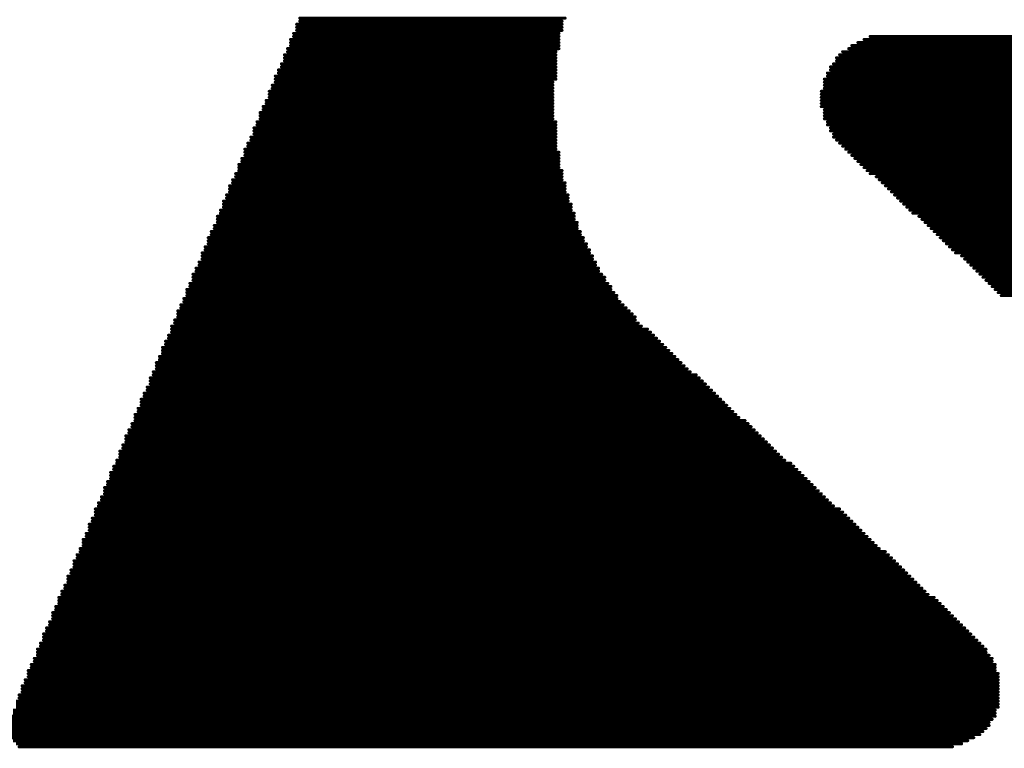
# Model space of a CAD drawing. Header units: millimetres. Extents: x 138 to 555, y 26 to 334.
# Tile 12 of 202: x 205.91 to 210.01, y 43.71 to 46.74. Entities that reach past the tile are written whole.
import ezdxf

# ---------------------------------------------------------------- set-up
doc = ezdxf.new("R2010")
doc.units = ezdxf.units.MM
doc.layers.add('Mechanical31', color=56, linetype='Continuous')

# ---------------------------------------------------------------- blocks, each defined once
blk = doc.blocks.new('CARTOUCHE_STM_TOP_485')
at = {"layer": 'Mechanical31', "const_width": 0.0127}
for points in [[(3.1486, 20.9464), (4.2535, 20.9464)], [(3.1613, 20.9718), (4.2662, 20.9718)], [(3.1613, 20.9591), (4.2535, 20.9591)], [(3.1359, 20.9083), (4.2408, 20.9083)], [(3.1486, 20.9337), (4.2535, 20.9337)], [(3.1486, 20.921), (4.2535, 20.921)], [(3.1232, 20.8829), (4.2408, 20.8829)], [(3.1232, 20.8702), (4.2408, 20.8702)], [(3.1359, 20.8956), (4.2408, 20.8956)], [(5.4854, 20.8702), (9.6891, 20.8702)], [(5.5108, 20.8829), (9.6891, 20.8829)], [(5.5362, 20.8956), (9.6637, 20.8956)], [(3.0978, 20.8194), (4.2281, 20.8194)], [(3.1105, 20.8448), (4.2408, 20.8448)], [(3.1105, 20.8321), (4.2281, 20.8321)], [(3.1232, 20.8575), (4.2408, 20.8575)], [(5.4092, 20.8194), (9.7145, 20.8194)], [(5.4219, 20.8321), (9.7145, 20.8321)], [(5.4473, 20.8448), (9.7018, 20.8448)], [(5.46, 20.8575), (9.7018, 20.8575)], [(3.0851, 20.7813), (4.2281, 20.7813)], [(3.0978, 20.8067), (4.2281, 20.8067)], [(3.0978, 20.794), (4.2281, 20.794)], [(5.3838, 20.7813), (9.7018, 20.7813)], [(5.3965, 20.8067), (9.7145, 20.8067)], [(5.3965, 20.794), (9.7018, 20.794)], [(3.0724, 20.7559), (4.2281, 20.7559)], [(3.0724, 20.7432), (4.2281, 20.7432)], [(3.0851, 20.7686), (4.2281, 20.7686)], [(5.3584, 20.7432), (9.6891, 20.7432)], [(5.3711, 20.7686), (9.7018, 20.7686)], [(5.3711, 20.7559), (9.6891, 20.7559)], [(3.0597, 20.7305), (4.2281, 20.7305)], [(3.0597, 20.7178), (4.2281, 20.7178)], [(3.0597, 20.7051), (4.2154, 20.7051)], [(5.3457, 20.7178), (9.6764, 20.7178)], [(5.3457, 20.7051), (9.6764, 20.7051)], [(5.3584, 20.7305), (9.6891, 20.7305)], [(3.0343, 20.667), (4.2154, 20.667)], [(3.047, 20.6924), (4.2154, 20.6924)], [(3.047, 20.6797), (4.2154, 20.6797)], [(5.333, 20.667), (9.6637, 20.667)], [(5.3457, 20.6924), (9.6637, 20.6924)], [(5.3457, 20.6797), (9.6637, 20.6797)], [(3.0216, 20.6289), (4.2154, 20.6289)], [(3.0216, 20.6162), (4.2154, 20.6162)], [(3.0343, 20.6543), (4.2154, 20.6543)], [(3.0343, 20.6416), (4.2154, 20.6416)], [(5.333, 20.6543), (9.651, 20.6543)], [(5.333, 20.6416), (9.651, 20.6416)], [(5.333, 20.6289), (9.6383, 20.6289)], [(5.333, 20.6162), (9.6383, 20.6162)], [(2.9962, 20.5781), (4.2154, 20.5781)], [(3.0089, 20.6035), (4.2154, 20.6035)], [(3.0089, 20.5908), (4.2154, 20.5908)], [(5.333, 20.6035), (9.6256, 20.6035)], [(5.3457, 20.5908), (9.6256, 20.5908)], [(5.3457, 20.5781), (9.6256, 20.5781)], [(2.9835, 20.54), (4.2281, 20.54)], [(2.9962, 20.5654), (4.2154, 20.5654)], [(2.9962, 20.5527), (4.2154, 20.5527)], [(5.3457, 20.5654), (9.6129, 20.5654)], [(5.3457, 20.5527), (9.6129, 20.5527)], [(5.3584, 20.54), (9.6002, 20.54)], [(2.9708, 20.5146), (4.2281, 20.5146)], [(2.9708, 20.5019), (4.2281, 20.5019)], [(2.9835, 20.5273), (4.2281, 20.5273)], [(5.3584, 20.5273), (9.6002, 20.5273)], [(5.3711, 20.5146), (9.6002, 20.5146)], [(5.3711, 20.5019), (9.5875, 20.5019)], [(2.9454, 20.4511), (4.2281, 20.4511)], [(2.9581, 20.4765), (4.2281, 20.4765)], [(2.9581, 20.4638), (4.2281, 20.4638)], [(2.9708, 20.4892), (4.2281, 20.4892)], [(5.3838, 20.4892), (9.5875, 20.4892)], [(5.3838, 20.4765), (9.5748, 20.4765)], [(5.3965, 20.4638), (9.5748, 20.4638)], [(5.4092, 20.4511), (9.5621, 20.4511)], [(2.9327, 20.4257), (4.2281, 20.4257)], [(2.9327, 20.413), (4.2408, 20.413)], [(2.9454, 20.4384), (4.2281, 20.4384)], [(5.4219, 20.4384), (9.5621, 20.4384)], [(5.4346, 20.4257), (9.5621, 20.4257)], [(5.4473, 20.413), (9.5494, 20.413)], [(2.92, 20.3876), (4.2408, 20.3876)], [(2.92, 20.3749), (4.2408, 20.3749)], [(2.9327, 20.4003), (4.2408, 20.4003)], [(5.46, 20.4003), (9.5494, 20.4003)], [(5.4727, 20.3876), (9.5367, 20.3876)], [(5.4854, 20.3749), (9.5367, 20.3749)], [(2.9073, 20.3622), (4.2408, 20.3622)], [(2.9073, 20.3495), (4.2408, 20.3495)], [(2.9073, 20.3368), (4.2535, 20.3368)], [(5.4981, 20.3622), (9.5367, 20.3622)], [(5.5108, 20.3495), (9.524, 20.3495)], [(5.5235, 20.3368), (9.524, 20.3368)], [(2.8819, 20.2987), (4.2535, 20.2987)], [(2.8946, 20.3241), (4.2535, 20.3241)], [(2.8946, 20.3114), (4.2535, 20.3114)], [(5.5362, 20.3241), (9.5113, 20.3241)], [(5.5616, 20.3114), (9.5113, 20.3114)], [(5.5743, 20.2987), (9.5113, 20.2987)], [(2.8692, 20.2733), (4.2662, 20.2733)], [(2.8692, 20.2606), (4.2662, 20.2606)], [(2.8692, 20.2479), (4.2662, 20.2479)], [(2.8819, 20.286), (4.2662, 20.286)], [(5.587, 20.286), (9.4986, 20.286)], [(5.5997, 20.2733), (9.4986, 20.2733)], [(5.6124, 20.2606), (9.4859, 20.2606)], [(5.6251, 20.2479), (9.4859, 20.2479)], [(2.8438, 20.2098), (4.2789, 20.2098)], [(2.8565, 20.2352), (4.2789, 20.2352)], [(2.8565, 20.2225), (4.2789, 20.2225)], [(5.6378, 20.2352), (9.4732, 20.2352)], [(5.6505, 20.2225), (9.4732, 20.2225)], [(5.6632, 20.2098), (9.4732, 20.2098)], [(2.8311, 20.1717), (4.2916, 20.1717)], [(2.8438, 20.1971), (4.2916, 20.1971)], [(2.8438, 20.1844), (4.2916, 20.1844)], [(5.6759, 20.1971), (9.4605, 20.1971)], [(5.6886, 20.1844), (9.4605, 20.1844)], [(5.7013, 20.1717), (9.4478, 20.1717)], [(2.8184, 20.1463), (4.3043, 20.1463)], [(2.8184, 20.1336), (4.3043, 20.1336)], [(2.8311, 20.159), (4.3043, 20.159)], [(5.714, 20.159), (9.4478, 20.159)], [(5.7394, 20.1463), (9.4478, 20.1463)], [(5.7521, 20.1336), (9.4351, 20.1336)], [(2.793, 20.0828), (4.3297, 20.0828)], [(2.8057, 20.1082), (4.317, 20.1082)], [(2.8057, 20.0955), (4.317, 20.0955)], [(2.8184, 20.1209), (4.317, 20.1209)], [(5.7648, 20.1209), (9.4351, 20.1209)], [(5.7775, 20.1082), (9.4224, 20.1082)], [(5.7902, 20.0955), (9.4224, 20.0955)], [(5.8029, 20.0828), (9.4097, 20.0828)], [(2.7803, 20.0574), (4.3424, 20.0574)], [(2.7803, 20.0447), (4.3424, 20.0447)], [(2.793, 20.0701), (4.3297, 20.0701)], [(5.8156, 20.0701), (9.4097, 20.0701)], [(5.8283, 20.0574), (9.4097, 20.0574)], [(5.841, 20.0447), (9.397, 20.0447)], [(2.7676, 20.0193), (4.3551, 20.0193)], [(2.7676, 20.0066), (4.3678, 20.0066)], [(2.7803, 20.032), (4.3551, 20.032)], [(5.8537, 20.032), (9.397, 20.032)], [(5.8664, 20.0193), (9.3843, 20.0193)], [(5.8791, 20.0066), (9.3843, 20.0066)], [(2.7549, 19.9939), (4.3678, 19.9939)], [(2.7549, 19.9812), (4.3805, 19.9812)], [(2.7549, 19.9685), (4.3805, 19.9685)], [(5.8918, 19.9939), (9.3843, 19.9939)], [(5.9172, 19.9812), (9.3716, 19.9812)], [(5.9299, 19.9685), (9.3716, 19.9685)], [(2.7295, 19.9304), (4.4059, 19.9304)], [(2.7295, 19.9177), (4.4059, 19.9177)], [(2.7422, 19.9558), (4.3932, 19.9558)], [(2.7422, 19.9431), (4.3932, 19.9431)], [(5.9426, 19.9558), (9.3589, 19.9558)], [(5.9553, 19.9431), (9.3589, 19.9431)], [(5.968, 19.9304), (9.3589, 19.9304)], [(5.9807, 19.9177), (9.3462, 19.9177)], [(2.7168, 19.905), (4.4186, 19.905)], [(2.7168, 19.8923), (4.4313, 19.8923)], [(2.7168, 19.8796), (4.4313, 19.8796)], [(5.9934, 19.905), (9.3462, 19.905)], [(6.0061, 19.8923), (9.3335, 19.8923)], [(6.0188, 19.8796), (9.3335, 19.8796)], [(2.6914, 19.8415), (4.4567, 19.8415)], [(2.7041, 19.8669), (4.444, 19.8669)], [(2.7041, 19.8542), (4.4567, 19.8542)], [(6.0315, 19.8669), (9.3208, 19.8669)], [(6.0442, 19.8542), (9.3208, 19.8542)], [(6.0569, 19.8415), (9.3208, 19.8415)], [(2.6787, 19.8034), (4.4821, 19.8034)], [(2.6914, 19.8288), (4.4694, 19.8288)], [(2.6914, 19.8161), (4.4821, 19.8161)], [(6.0696, 19.8288), (9.3081, 19.8288)], [(6.0823, 19.8161), (9.3081, 19.8161)], [(2.666, 19.778), (4.5075, 19.778)], [(2.666, 19.7653), (4.5202, 19.7653)], [(2.6787, 19.7907), (4.4948, 19.7907)], [(2.6406, 19.7145), (4.5583, 19.7145)], [(2.6533, 19.7526), (4.5329, 19.7526)], [(2.6533, 19.7399), (4.5456, 19.7399)], [(2.6533, 19.7272), (4.5583, 19.7272)], [(2.6279, 19.6891), (4.5837, 19.6891)], [(2.6279, 19.6764), (4.6091, 19.6764)], [(2.6406, 19.7018), (4.571, 19.7018)], [(2.6152, 19.651), (4.6345, 19.651)], [(2.6152, 19.6383), (4.6472, 19.6383)], [(2.6279, 19.6637), (4.6218, 19.6637)], [(2.5898, 19.6002), (4.6853, 19.6002)], [(2.6025, 19.6256), (4.6599, 19.6256)], [(2.6025, 19.6129), (4.6726, 19.6129)], [(2.5771, 19.5621), (4.7234, 19.5621)], [(2.5771, 19.5494), (4.7361, 19.5494)], [(2.5898, 19.5875), (4.698, 19.5875)], [(2.5898, 19.5748), (4.7107, 19.5748)], [(2.5644, 19.5367), (4.7488, 19.5367)], [(2.5644, 19.524), (4.7615, 19.524)], [(2.5644, 19.5113), (4.7742, 19.5113)], [(2.539, 19.4732), (4.825, 19.4732)], [(2.5517, 19.4986), (4.7869, 19.4986)], [(2.5517, 19.4859), (4.8123, 19.4859)], [(2.5263, 19.4351), (4.8631, 19.4351)], [(2.539, 19.4605), (4.8377, 19.4605)], [(2.539, 19.4478), (4.8504, 19.4478)], [(2.5136, 19.4097), (4.8885, 19.4097)], [(2.5136, 19.397), (4.9012, 19.397)], [(2.5263, 19.4224), (4.8758, 19.4224)], [(2.4882, 19.3462), (4.952, 19.3462)], [(2.5009, 19.3843), (4.9139, 19.3843)], [(2.5009, 19.3716), (4.9266, 19.3716)], [(2.5009, 19.3589), (4.9393, 19.3589)], [(2.4755, 19.3208), (4.9774, 19.3208)], [(2.4755, 19.3081), (4.9901, 19.3081)], [(2.4882, 19.3335), (4.9647, 19.3335)], [(2.4628, 19.2827), (5.0282, 19.2827)], [(2.4628, 19.27), (5.0409, 19.27)], [(2.4755, 19.2954), (5.0155, 19.2954)], [(2.4374, 19.2319), (5.079, 19.2319)], [(2.4501, 19.2573), (5.0536, 19.2573)], [(2.4501, 19.2446), (5.0663, 19.2446)], [(2.4247, 19.1938), (5.1171, 19.1938)], [(2.4247, 19.1811), (5.1298, 19.1811)], [(2.4374, 19.2192), (5.0917, 19.2192)], [(2.4374, 19.2065), (5.1044, 19.2065)], [(2.412, 19.1684), (5.1425, 19.1684)], [(2.412, 19.1557), (5.1552, 19.1557)], [(2.412, 19.143), (5.1679, 19.143)], [(2.3866, 19.1049), (5.2187, 19.1049)], [(2.3993, 19.1303), (5.1806, 19.1303)], [(2.3993, 19.1176), (5.206, 19.1176)], [(2.3739, 19.0795), (5.2441, 19.0795)], [(2.3739, 19.0668), (5.2568, 19.0668)], [(2.3866, 19.0922), (5.2314, 19.0922)], [(2.3485, 19.016), (5.3076, 19.016)], [(2.3612, 19.0414), (5.2822, 19.0414)], [(2.3612, 19.0287), (5.2949, 19.0287)], [(2.3739, 19.0541), (5.2695, 19.0541)], [(2.3358, 18.9779), (5.3457, 18.9779)], [(2.3485, 19.0033), (5.3203, 19.0033)], [(2.3485, 18.9906), (5.333, 18.9906)], [(2.3231, 18.9525), (5.3711, 18.9525)], [(2.3231, 18.9398), (5.3838, 18.9398)], [(2.3358, 18.9652), (5.3584, 18.9652)], [(2.3104, 18.9271), (5.4092, 18.9271)], [(2.3104, 18.9144), (5.4219, 18.9144)], [(2.3104, 18.9017), (5.4346, 18.9017)], [(2.285, 18.8636), (5.4727, 18.8636)], [(2.2977, 18.889), (5.4473, 18.889)], [(2.2977, 18.8763), (5.46, 18.8763)], [(2.2723, 18.8255), (5.5108, 18.8255)], [(2.2723, 18.8128), (5.5235, 18.8128)], [(2.285, 18.8509), (5.4854, 18.8509)], [(2.285, 18.8382), (5.4981, 18.8382)], [(2.2596, 18.8001), (5.5362, 18.8001)], [(2.2596, 18.7874), (5.5489, 18.7874)], [(2.2596, 18.7747), (5.5616, 18.7747)], [(2.2342, 18.7366), (5.6124, 18.7366)], [(2.2469, 18.762), (5.5743, 18.762)], [(2.2469, 18.7493), (5.5997, 18.7493)], [(2.2215, 18.7112), (5.6378, 18.7112)], [(2.2215, 18.6985), (5.6505, 18.6985)], [(2.2342, 18.7239), (5.6251, 18.7239)], [(2.1961, 18.6477), (5.7013, 18.6477)], [(2.2088, 18.6731), (5.6759, 18.6731)], [(2.2088, 18.6604), (5.6886, 18.6604)], [(2.2215, 18.6858), (5.6632, 18.6858)], [(2.1834, 18.6096), (5.7394, 18.6096)], [(2.1961, 18.635), (5.714, 18.635)], [(2.1961, 18.6223), (5.7267, 18.6223)], [(2.1707, 18.5842), (5.7648, 18.5842)], [(2.1707, 18.5715), (5.7775, 18.5715)], [(2.1834, 18.5969), (5.7521, 18.5969)], [(2.158, 18.5588), (5.8029, 18.5588)], [(2.158, 18.5461), (5.8156, 18.5461)], [(2.158, 18.5334), (5.8283, 18.5334)], [(2.1326, 18.4953), (5.8664, 18.4953)], [(2.1326, 18.4826), (5.8791, 18.4826)], [(2.1453, 18.5207), (5.841, 18.5207)], [(2.1453, 18.508), (5.8537, 18.508)], [(2.1199, 18.4572), (5.9045, 18.4572)], [(2.1199, 18.4445), (5.9172, 18.4445)], [(2.1326, 18.4699), (5.8918, 18.4699)], [(2.0945, 18.4064), (5.9553, 18.4064)], [(2.1072, 18.4318), (5.9299, 18.4318)], [(2.1072, 18.4191), (5.9426, 18.4191)], [(2.0818, 18.3683), (5.9934, 18.3683)], [(2.0945, 18.3937), (5.968, 18.3937)], [(2.0945, 18.381), (5.9807, 18.381)], [(2.0691, 18.3429), (6.0188, 18.3429)], [(2.0691, 18.3302), (6.0188, 18.3302)], [(2.0818, 18.3556), (6.0061, 18.3556)], [(2.0437, 18.2794), (6.0569, 18.2794)], [(2.0564, 18.3048), (6.0442, 18.3048)], [(2.0564, 18.2921), (6.0442, 18.2921)], [(2.0691, 18.3175), (6.0315, 18.3175)], [(2.031, 18.254), (6.0569, 18.254)], [(2.031, 18.2413), (6.0696, 18.2413)], [(2.0437, 18.2667), (6.0569, 18.2667)], [(2.0183, 18.2159), (6.0696, 18.2159)], [(2.0183, 18.2032), (6.0696, 18.2032)], [(2.031, 18.2286), (6.0696, 18.2286)], [(2.0056, 18.1905), (6.0696, 18.1905)], [(2.0056, 18.1778), (6.0696, 18.1778)], [(2.0056, 18.1651), (6.0696, 18.1651)], [(1.9802, 18.127), (6.0696, 18.127)], [(1.9802, 18.1143), (6.0696, 18.1143)], [(1.9929, 18.1524), (6.0696, 18.1524)], [(1.9929, 18.1397), (6.0696, 18.1397)], [(1.9675, 18.0889), (6.0569, 18.0889)], [(1.9675, 18.0762), (6.0569, 18.0762)], [(1.9802, 18.1016), (6.0696, 18.1016)], [(1.9548, 18.0635), (6.0569, 18.0635)], [(1.9548, 18.0508), (6.0442, 18.0508)], [(1.9548, 18.0381), (6.0315, 18.0381)], [(1.9548, 18.0254), (6.0315, 18.0254)], [(1.9548, 18.0127), (6.0188, 18.0127)], [(1.9548, 18), (6.0061, 18)], [(1.9548, 17.9873), (5.9934, 17.9873)], [(1.9548, 17.9746), (5.968, 17.9746)], [(1.9675, 17.9619), (5.9426, 17.9619)], [(1.9802, 17.9492), (5.9172, 17.9492)], [(1.9929, 17.9365), (5.8791, 17.9365)]]:
    blk.add_lwpolyline(points, dxfattribs=at)
at = {"layer": 'Mechanical31', "const_width": 0.00635}
for points in [[(3.1454, 20.9464, 1), (3.1518, 20.9464, 1)], [(3.1581, 20.9718, 1), (3.1645, 20.9718, 1)], [(3.1581, 20.9591, 1), (3.1645, 20.9591, 1)], [(4.2503, 20.9591, 1), (4.2567, 20.9591, 1)], [(4.2503, 20.9464, 1), (4.2567, 20.9464, 1)], [(4.263, 20.9718, 1), (4.2694, 20.9718, 1)], [(3.1327, 20.9083, 1), (3.1391, 20.9083, 1)], [(3.1454, 20.9337, 1), (3.1518, 20.9337, 1)], [(3.1454, 20.921, 1), (3.1518, 20.921, 1)], [(4.2376, 20.9083, 1), (4.244, 20.9083, 1)], [(4.2503, 20.9337, 1), (4.2567, 20.9337, 1)], [(4.2503, 20.921, 1), (4.2567, 20.921, 1)], [(3.12, 20.8829, 1), (3.1264, 20.8829, 1)], [(3.12, 20.8702, 1), (3.1264, 20.8702, 1)], [(3.1327, 20.8956, 1), (3.1391, 20.8956, 1)], [(4.2376, 20.8956, 1), (4.244, 20.8956, 1)], [(4.2376, 20.8829, 1), (4.244, 20.8829, 1)], [(4.2376, 20.8702, 1), (4.244, 20.8702, 1)], [(5.4822, 20.8702, 1), (5.4886, 20.8702, 1)], [(5.5076, 20.8829, 1), (5.514, 20.8829, 1)], [(5.533, 20.8956, 1), (5.5394, 20.8956, 1)], [(3.0946, 20.8194, 1), (3.101, 20.8194, 1)], [(3.1073, 20.8448, 1), (3.1137, 20.8448, 1)], [(3.1073, 20.8321, 1), (3.1137, 20.8321, 1)], [(3.12, 20.8575, 1), (3.1264, 20.8575, 1)], [(4.2249, 20.8321, 1), (4.2313, 20.8321, 1)], [(4.2249, 20.8194, 1), (4.2313, 20.8194, 1)], [(4.2376, 20.8575, 1), (4.244, 20.8575, 1)], [(4.2376, 20.8448, 1), (4.244, 20.8448, 1)], [(5.406, 20.8194, 1), (5.4124, 20.8194, 1)], [(5.4187, 20.8321, 1), (5.4251, 20.8321, 1)], [(5.4441, 20.8448, 1), (5.4505, 20.8448, 1)], [(5.4568, 20.8575, 1), (5.4632, 20.8575, 1)], [(3.0819, 20.7813, 1), (3.0883, 20.7813, 1)], [(3.0946, 20.8067, 1), (3.101, 20.8067, 1)], [(3.0946, 20.794, 1), (3.101, 20.794, 1)], [(4.2249, 20.8067, 1), (4.2313, 20.8067, 1)], [(4.2249, 20.794, 1), (4.2313, 20.794, 1)], [(4.2249, 20.7813, 1), (4.2313, 20.7813, 1)], [(5.3806, 20.7813, 1), (5.387, 20.7813, 1)], [(5.3933, 20.8067, 1), (5.3997, 20.8067, 1)], [(5.3933, 20.794, 1), (5.3997, 20.794, 1)], [(3.0692, 20.7559, 1), (3.0756, 20.7559, 1)], [(3.0692, 20.7432, 1), (3.0756, 20.7432, 1)], [(3.0819, 20.7686, 1), (3.0883, 20.7686, 1)], [(4.2249, 20.7686, 1), (4.2313, 20.7686, 1)], [(4.2249, 20.7559, 1), (4.2313, 20.7559, 1)], [(4.2249, 20.7432, 1), (4.2313, 20.7432, 1)], [(5.3552, 20.7432, 1), (5.3616, 20.7432, 1)], [(5.3679, 20.7686, 1), (5.3743, 20.7686, 1)], [(5.3679, 20.7559, 1), (5.3743, 20.7559, 1)], [(3.0565, 20.7305, 1), (3.0629, 20.7305, 1)], [(3.0565, 20.7178, 1), (3.0629, 20.7178, 1)], [(3.0565, 20.7051, 1), (3.0629, 20.7051, 1)], [(4.2122, 20.7051, 1), (4.2186, 20.7051, 1)], [(4.2249, 20.7305, 1), (4.2313, 20.7305, 1)], [(4.2249, 20.7178, 1), (4.2313, 20.7178, 1)], [(5.3425, 20.7178, 1), (5.3489, 20.7178, 1)], [(5.3425, 20.7051, 1), (5.3489, 20.7051, 1)], [(5.3552, 20.7305, 1), (5.3616, 20.7305, 1)], [(3.0311, 20.667, 1), (3.0375, 20.667, 1)], [(3.0438, 20.6924, 1), (3.0502, 20.6924, 1)], [(3.0438, 20.6797, 1), (3.0502, 20.6797, 1)], [(4.2122, 20.6924, 1), (4.2186, 20.6924, 1)], [(4.2122, 20.6797, 1), (4.2186, 20.6797, 1)], [(4.2122, 20.667, 1), (4.2186, 20.667, 1)], [(5.3298, 20.667, 1), (5.3362, 20.667, 1)], [(5.3425, 20.6924, 1), (5.3489, 20.6924, 1)], [(5.3425, 20.6797, 1), (5.3489, 20.6797, 1)], [(3.0184, 20.6289, 1), (3.0248, 20.6289, 1)], [(3.0184, 20.6162, 1), (3.0248, 20.6162, 1)], [(3.0311, 20.6543, 1), (3.0375, 20.6543, 1)], [(3.0311, 20.6416, 1), (3.0375, 20.6416, 1)], [(4.2122, 20.6543, 1), (4.2186, 20.6543, 1)], [(4.2122, 20.6416, 1), (4.2186, 20.6416, 1)], [(4.2122, 20.6289, 1), (4.2186, 20.6289, 1)], [(4.2122, 20.6162, 1), (4.2186, 20.6162, 1)], [(5.3298, 20.6543, 1), (5.3362, 20.6543, 1)], [(5.3298, 20.6416, 1), (5.3362, 20.6416, 1)], [(5.3298, 20.6289, 1), (5.3362, 20.6289, 1)], [(5.3298, 20.6162, 1), (5.3362, 20.6162, 1)], [(2.993, 20.5781, 1), (2.9994, 20.5781, 1)], [(3.0057, 20.6035, 1), (3.0121, 20.6035, 1)], [(3.0057, 20.5908, 1), (3.0121, 20.5908, 1)], [(4.2122, 20.6035, 1), (4.2186, 20.6035, 1)], [(4.2122, 20.5908, 1), (4.2186, 20.5908, 1)], [(4.2122, 20.5781, 1), (4.2186, 20.5781, 1)], [(5.3298, 20.6035, 1), (5.3362, 20.6035, 1)], [(5.3425, 20.5908, 1), (5.3489, 20.5908, 1)], [(5.3425, 20.5781, 1), (5.3489, 20.5781, 1)], [(2.9803, 20.54, 1), (2.9867, 20.54, 1)], [(2.993, 20.5654, 1), (2.9994, 20.5654, 1)], [(2.993, 20.5527, 1), (2.9994, 20.5527, 1)], [(4.2122, 20.5654, 1), (4.2186, 20.5654, 1)], [(4.2122, 20.5527, 1), (4.2186, 20.5527, 1)], [(4.2249, 20.54, 1), (4.2313, 20.54, 1)], [(5.3425, 20.5654, 1), (5.3489, 20.5654, 1)], [(5.3425, 20.5527, 1), (5.3489, 20.5527, 1)], [(5.3552, 20.54, 1), (5.3616, 20.54, 1)], [(2.9676, 20.5146, 1), (2.974, 20.5146, 1)], [(2.9676, 20.5019, 1), (2.974, 20.5019, 1)], [(2.9803, 20.5273, 1), (2.9867, 20.5273, 1)], [(4.2249, 20.5273, 1), (4.2313, 20.5273, 1)], [(4.2249, 20.5146, 1), (4.2313, 20.5146, 1)], [(4.2249, 20.5019, 1), (4.2313, 20.5019, 1)], [(5.3552, 20.5273, 1), (5.3616, 20.5273, 1)], [(5.3679, 20.5146, 1), (5.3743, 20.5146, 1)], [(5.3679, 20.5019, 1), (5.3743, 20.5019, 1)], [(2.9422, 20.4511, 1), (2.9486, 20.4511, 1)], [(2.9549, 20.4765, 1), (2.9613, 20.4765, 1)], [(2.9549, 20.4638, 1), (2.9613, 20.4638, 1)], [(2.9676, 20.4892, 1), (2.974, 20.4892, 1)], [(4.2249, 20.4892, 1), (4.2313, 20.4892, 1)], [(4.2249, 20.4765, 1), (4.2313, 20.4765, 1)], [(4.2249, 20.4638, 1), (4.2313, 20.4638, 1)], [(4.2249, 20.4511, 1), (4.2313, 20.4511, 1)], [(5.3806, 20.4892, 1), (5.387, 20.4892, 1)], [(5.3806, 20.4765, 1), (5.387, 20.4765, 1)], [(5.3933, 20.4638, 1), (5.3997, 20.4638, 1)], [(5.406, 20.4511, 1), (5.4124, 20.4511, 1)], [(2.9295, 20.4257, 1), (2.9359, 20.4257, 1)], [(2.9295, 20.413, 1), (2.9359, 20.413, 1)], [(2.9422, 20.4384, 1), (2.9486, 20.4384, 1)], [(4.2249, 20.4384, 1), (4.2313, 20.4384, 1)], [(4.2249, 20.4257, 1), (4.2313, 20.4257, 1)], [(4.2376, 20.413, 1), (4.244, 20.413, 1)], [(5.4187, 20.4384, 1), (5.4251, 20.4384, 1)], [(5.4314, 20.4257, 1), (5.4378, 20.4257, 1)], [(5.4441, 20.413, 1), (5.4505, 20.413, 1)], [(2.9168, 20.3876, 1), (2.9232, 20.3876, 1)], [(2.9168, 20.3749, 1), (2.9232, 20.3749, 1)], [(2.9295, 20.4003, 1), (2.9359, 20.4003, 1)], [(4.2376, 20.4003, 1), (4.244, 20.4003, 1)], [(4.2376, 20.3876, 1), (4.244, 20.3876, 1)], [(4.2376, 20.3749, 1), (4.244, 20.3749, 1)], [(5.4568, 20.4003, 1), (5.4632, 20.4003, 1)], [(5.4695, 20.3876, 1), (5.4759, 20.3876, 1)], [(5.4822, 20.3749, 1), (5.4886, 20.3749, 1)], [(2.9041, 20.3622, 1), (2.9105, 20.3622, 1)], [(2.9041, 20.3495, 1), (2.9105, 20.3495, 1)], [(2.9041, 20.3368, 1), (2.9105, 20.3368, 1)], [(4.2376, 20.3622, 1), (4.244, 20.3622, 1)], [(4.2376, 20.3495, 1), (4.244, 20.3495, 1)], [(4.2503, 20.3368, 1), (4.2567, 20.3368, 1)], [(5.4949, 20.3622, 1), (5.5013, 20.3622, 1)], [(5.5076, 20.3495, 1), (5.514, 20.3495, 1)], [(5.5203, 20.3368, 1), (5.5267, 20.3368, 1)], [(2.8787, 20.2987, 1), (2.8851, 20.2987, 1)], [(2.8914, 20.3241, 1), (2.8978, 20.3241, 1)], [(2.8914, 20.3114, 1), (2.8978, 20.3114, 1)], [(4.2503, 20.3241, 1), (4.2567, 20.3241, 1)], [(4.2503, 20.3114, 1), (4.2567, 20.3114, 1)], [(4.2503, 20.2987, 1), (4.2567, 20.2987, 1)], [(5.533, 20.3241, 1), (5.5394, 20.3241, 1)], [(5.5584, 20.3114, 1), (5.5648, 20.3114, 1)], [(5.5711, 20.2987, 1), (5.5775, 20.2987, 1)], [(2.866, 20.2733, 1), (2.8724, 20.2733, 1)], [(2.866, 20.2606, 1), (2.8724, 20.2606, 1)], [(2.866, 20.2479, 1), (2.8724, 20.2479, 1)], [(2.8787, 20.286, 1), (2.8851, 20.286, 1)], [(4.263, 20.286, 1), (4.2694, 20.286, 1)], [(4.263, 20.2733, 1), (4.2694, 20.2733, 1)], [(4.263, 20.2606, 1), (4.2694, 20.2606, 1)], [(4.263, 20.2479, 1), (4.2694, 20.2479, 1)], [(5.5838, 20.286, 1), (5.5902, 20.286, 1)], [(5.5965, 20.2733, 1), (5.6029, 20.2733, 1)], [(5.6092, 20.2606, 1), (5.6156, 20.2606, 1)], [(5.6219, 20.2479, 1), (5.6283, 20.2479, 1)], [(2.8406, 20.2098, 1), (2.847, 20.2098, 1)], [(2.8533, 20.2352, 1), (2.8597, 20.2352, 1)], [(2.8533, 20.2225, 1), (2.8597, 20.2225, 1)], [(4.2757, 20.2352, 1), (4.2821, 20.2352, 1)], [(4.2757, 20.2225, 1), (4.2821, 20.2225, 1)], [(4.2757, 20.2098, 1), (4.2821, 20.2098, 1)], [(5.6346, 20.2352, 1), (5.641, 20.2352, 1)], [(5.6473, 20.2225, 1), (5.6537, 20.2225, 1)], [(5.66, 20.2098, 1), (5.6664, 20.2098, 1)], [(2.8279, 20.1717, 1), (2.8343, 20.1717, 1)], [(2.8406, 20.1971, 1), (2.847, 20.1971, 1)], [(2.8406, 20.1844, 1), (2.847, 20.1844, 1)], [(4.2884, 20.1971, 1), (4.2948, 20.1971, 1)], [(4.2884, 20.1844, 1), (4.2948, 20.1844, 1)], [(4.2884, 20.1717, 1), (4.2948, 20.1717, 1)], [(5.6727, 20.1971, 1), (5.6791, 20.1971, 1)], [(5.6854, 20.1844, 1), (5.6918, 20.1844, 1)], [(5.6981, 20.1717, 1), (5.7045, 20.1717, 1)], [(2.8152, 20.1463, 1), (2.8216, 20.1463, 1)], [(2.8152, 20.1336, 1), (2.8216, 20.1336, 1)], [(2.8279, 20.159, 1), (2.8343, 20.159, 1)], [(4.3011, 20.159, 1), (4.3075, 20.159, 1)], [(4.3011, 20.1463, 1), (4.3075, 20.1463, 1)], [(4.3011, 20.1336, 1), (4.3075, 20.1336, 1)], [(5.7108, 20.159, 1), (5.7172, 20.159, 1)], [(5.7362, 20.1463, 1), (5.7426, 20.1463, 1)], [(5.7489, 20.1336, 1), (5.7553, 20.1336, 1)], [(2.7898, 20.0828, 1), (2.7962, 20.0828, 1)], [(2.8025, 20.1082, 1), (2.8089, 20.1082, 1)], [(2.8025, 20.0955, 1), (2.8089, 20.0955, 1)], [(2.8152, 20.1209, 1), (2.8216, 20.1209, 1)], [(4.3138, 20.1209, 1), (4.3202, 20.1209, 1)], [(4.3138, 20.1082, 1), (4.3202, 20.1082, 1)], [(4.3138, 20.0955, 1), (4.3202, 20.0955, 1)], [(4.3265, 20.0828, 1), (4.3329, 20.0828, 1)], [(5.7616, 20.1209, 1), (5.768, 20.1209, 1)], [(5.7743, 20.1082, 1), (5.7807, 20.1082, 1)], [(5.787, 20.0955, 1), (5.7934, 20.0955, 1)], [(5.7997, 20.0828, 1), (5.8061, 20.0828, 1)], [(2.7771, 20.0574, 1), (2.7835, 20.0574, 1)], [(2.7771, 20.0447, 1), (2.7835, 20.0447, 1)], [(2.7898, 20.0701, 1), (2.7962, 20.0701, 1)], [(4.3265, 20.0701, 1), (4.3329, 20.0701, 1)], [(4.3392, 20.0574, 1), (4.3456, 20.0574, 1)], [(4.3392, 20.0447, 1), (4.3456, 20.0447, 1)], [(5.8124, 20.0701, 1), (5.8188, 20.0701, 1)], [(5.8251, 20.0574, 1), (5.8315, 20.0574, 1)], [(5.8378, 20.0447, 1), (5.8442, 20.0447, 1)], [(2.7644, 20.0193, 1), (2.7708, 20.0193, 1)], [(2.7644, 20.0066, 1), (2.7708, 20.0066, 1)], [(2.7771, 20.032, 1), (2.7835, 20.032, 1)], [(4.3519, 20.032, 1), (4.3583, 20.032, 1)], [(4.3519, 20.0193, 1), (4.3583, 20.0193, 1)], [(4.3646, 20.0066, 1), (4.371, 20.0066, 1)], [(5.8505, 20.032, 1), (5.8569, 20.032, 1)], [(5.8632, 20.0193, 1), (5.8696, 20.0193, 1)], [(5.8759, 20.0066, 1), (5.8823, 20.0066, 1)], [(2.7517, 19.9939, 1), (2.7581, 19.9939, 1)], [(2.7517, 19.9812, 1), (2.7581, 19.9812, 1)], [(2.7517, 19.9685, 1), (2.7581, 19.9685, 1)], [(4.3646, 19.9939, 1), (4.371, 19.9939, 1)], [(4.3773, 19.9812, 1), (4.3837, 19.9812, 1)], [(4.3773, 19.9685, 1), (4.3837, 19.9685, 1)], [(5.8886, 19.9939, 1), (5.895, 19.9939, 1)], [(5.914, 19.9812, 1), (5.9204, 19.9812, 1)], [(5.9267, 19.9685, 1), (5.9331, 19.9685, 1)], [(2.7263, 19.9304, 1), (2.7327, 19.9304, 1)], [(2.7263, 19.9177, 1), (2.7327, 19.9177, 1)], [(2.739, 19.9558, 1), (2.7454, 19.9558, 1)], [(2.739, 19.9431, 1), (2.7454, 19.9431, 1)], [(4.39, 19.9558, 1), (4.3964, 19.9558, 1)], [(4.39, 19.9431, 1), (4.3964, 19.9431, 1)], [(4.4027, 19.9304, 1), (4.4091, 19.9304, 1)], [(4.4027, 19.9177, 1), (4.4091, 19.9177, 1)], [(5.9394, 19.9558, 1), (5.9458, 19.9558, 1)], [(5.9521, 19.9431, 1), (5.9585, 19.9431, 1)], [(5.9648, 19.9304, 1), (5.9712, 19.9304, 1)], [(5.9775, 19.9177, 1), (5.9839, 19.9177, 1)], [(2.7136, 19.905, 1), (2.72, 19.905, 1)], [(2.7136, 19.8923, 1), (2.72, 19.8923, 1)], [(2.7136, 19.8796, 1), (2.72, 19.8796, 1)], [(4.4154, 19.905, 1), (4.4218, 19.905, 1)], [(4.4281, 19.8923, 1), (4.4345, 19.8923, 1)], [(4.4281, 19.8796, 1), (4.4345, 19.8796, 1)], [(5.9902, 19.905, 1), (5.9966, 19.905, 1)], [(6.0029, 19.8923, 1), (6.0093, 19.8923, 1)], [(6.0156, 19.8796, 1), (6.022, 19.8796, 1)], [(2.6882, 19.8415, 1), (2.6946, 19.8415, 1)], [(2.7009, 19.8669, 1), (2.7073, 19.8669, 1)], [(2.7009, 19.8542, 1), (2.7073, 19.8542, 1)], [(4.4408, 19.8669, 1), (4.4472, 19.8669, 1)], [(4.4535, 19.8542, 1), (4.4599, 19.8542, 1)], [(4.4535, 19.8415, 1), (4.4599, 19.8415, 1)], [(6.0283, 19.8669, 1), (6.0347, 19.8669, 1)], [(6.041, 19.8542, 1), (6.0474, 19.8542, 1)], [(6.0537, 19.8415, 1), (6.0601, 19.8415, 1)], [(2.6755, 19.8034, 1), (2.6819, 19.8034, 1)], [(2.6882, 19.8288, 1), (2.6946, 19.8288, 1)], [(2.6882, 19.8161, 1), (2.6946, 19.8161, 1)], [(4.4662, 19.8288, 1), (4.4726, 19.8288, 1)], [(4.4789, 19.8161, 1), (4.4853, 19.8161, 1)], [(4.4789, 19.8034, 1), (4.4853, 19.8034, 1)], [(6.0664, 19.8288, 1), (6.0728, 19.8288, 1)], [(6.0791, 19.8161, 1), (6.0855, 19.8161, 1)], [(2.6628, 19.778, 1), (2.6692, 19.778, 1)], [(2.6628, 19.7653, 1), (2.6692, 19.7653, 1)], [(2.6755, 19.7907, 1), (2.6819, 19.7907, 1)], [(4.4916, 19.7907, 1), (4.498, 19.7907, 1)], [(4.5043, 19.778, 1), (4.5107, 19.778, 1)], [(4.517, 19.7653, 1), (4.5234, 19.7653, 1)], [(2.6374, 19.7145, 1), (2.6438, 19.7145, 1)], [(2.6501, 19.7526, 1), (2.6565, 19.7526, 1)], [(2.6501, 19.7399, 1), (2.6565, 19.7399, 1)], [(2.6501, 19.7272, 1), (2.6565, 19.7272, 1)], [(4.5297, 19.7526, 1), (4.5361, 19.7526, 1)], [(4.5424, 19.7399, 1), (4.5488, 19.7399, 1)], [(4.5551, 19.7272, 1), (4.5615, 19.7272, 1)], [(4.5551, 19.7145, 1), (4.5615, 19.7145, 1)], [(2.6247, 19.6891, 1), (2.6311, 19.6891, 1)], [(2.6247, 19.6764, 1), (2.6311, 19.6764, 1)], [(2.6374, 19.7018, 1), (2.6438, 19.7018, 1)], [(4.5678, 19.7018, 1), (4.5742, 19.7018, 1)], [(4.5805, 19.6891, 1), (4.5869, 19.6891, 1)], [(4.6059, 19.6764, 1), (4.6123, 19.6764, 1)], [(2.612, 19.651, 1), (2.6184, 19.651, 1)], [(2.612, 19.6383, 1), (2.6184, 19.6383, 1)], [(2.6247, 19.6637, 1), (2.6311, 19.6637, 1)], [(4.6186, 19.6637, 1), (4.625, 19.6637, 1)], [(4.6313, 19.651, 1), (4.6377, 19.651, 1)], [(4.644, 19.6383, 1), (4.6504, 19.6383, 1)], [(2.5866, 19.6002, 1), (2.593, 19.6002, 1)], [(2.5993, 19.6256, 1), (2.6057, 19.6256, 1)], [(2.5993, 19.6129, 1), (2.6057, 19.6129, 1)], [(4.6567, 19.6256, 1), (4.6631, 19.6256, 1)], [(4.6694, 19.6129, 1), (4.6758, 19.6129, 1)], [(4.6821, 19.6002, 1), (4.6885, 19.6002, 1)], [(2.5739, 19.5621, 1), (2.5803, 19.5621, 1)], [(2.5739, 19.5494, 1), (2.5803, 19.5494, 1)], [(2.5866, 19.5875, 1), (2.593, 19.5875, 1)], [(2.5866, 19.5748, 1), (2.593, 19.5748, 1)], [(4.6948, 19.5875, 1), (4.7012, 19.5875, 1)], [(4.7075, 19.5748, 1), (4.7139, 19.5748, 1)], [(4.7202, 19.5621, 1), (4.7266, 19.5621, 1)], [(4.7329, 19.5494, 1), (4.7393, 19.5494, 1)], [(2.5612, 19.5367, 1), (2.5676, 19.5367, 1)], [(2.5612, 19.524, 1), (2.5676, 19.524, 1)], [(2.5612, 19.5113, 1), (2.5676, 19.5113, 1)], [(4.7456, 19.5367, 1), (4.752, 19.5367, 1)], [(4.7583, 19.524, 1), (4.7647, 19.524, 1)], [(4.771, 19.5113, 1), (4.7774, 19.5113, 1)], [(2.5358, 19.4732, 1), (2.5422, 19.4732, 1)], [(2.5485, 19.4986, 1), (2.5549, 19.4986, 1)], [(2.5485, 19.4859, 1), (2.5549, 19.4859, 1)], [(4.7837, 19.4986, 1), (4.7901, 19.4986, 1)], [(4.8091, 19.4859, 1), (4.8155, 19.4859, 1)], [(4.8218, 19.4732, 1), (4.8282, 19.4732, 1)], [(2.5231, 19.4351, 1), (2.5295, 19.4351, 1)], [(2.5358, 19.4605, 1), (2.5422, 19.4605, 1)], [(2.5358, 19.4478, 1), (2.5422, 19.4478, 1)], [(4.8345, 19.4605, 1), (4.8409, 19.4605, 1)], [(4.8472, 19.4478, 1), (4.8536, 19.4478, 1)], [(4.8599, 19.4351, 1), (4.8663, 19.4351, 1)], [(2.5104, 19.4097, 1), (2.5168, 19.4097, 1)], [(2.5104, 19.397, 1), (2.5168, 19.397, 1)], [(2.5231, 19.4224, 1), (2.5295, 19.4224, 1)], [(4.8726, 19.4224, 1), (4.879, 19.4224, 1)], [(4.8853, 19.4097, 1), (4.8917, 19.4097, 1)], [(4.898, 19.397, 1), (4.9044, 19.397, 1)], [(2.485, 19.3462, 1), (2.4914, 19.3462, 1)], [(2.4977, 19.3843, 1), (2.5041, 19.3843, 1)], [(2.4977, 19.3716, 1), (2.5041, 19.3716, 1)], [(2.4977, 19.3589, 1), (2.5041, 19.3589, 1)], [(4.9107, 19.3843, 1), (4.9171, 19.3843, 1)], [(4.9234, 19.3716, 1), (4.9298, 19.3716, 1)], [(4.9361, 19.3589, 1), (4.9425, 19.3589, 1)], [(4.9488, 19.3462, 1), (4.9552, 19.3462, 1)], [(2.4723, 19.3208, 1), (2.4787, 19.3208, 1)], [(2.4723, 19.3081, 1), (2.4787, 19.3081, 1)], [(2.485, 19.3335, 1), (2.4914, 19.3335, 1)], [(4.9615, 19.3335, 1), (4.9679, 19.3335, 1)], [(4.9742, 19.3208, 1), (4.9806, 19.3208, 1)], [(4.9869, 19.3081, 1), (4.9933, 19.3081, 1)], [(2.4596, 19.2827, 1), (2.466, 19.2827, 1)], [(2.4596, 19.27, 1), (2.466, 19.27, 1)], [(2.4723, 19.2954, 1), (2.4787, 19.2954, 1)], [(5.0123, 19.2954, 1), (5.0187, 19.2954, 1)], [(5.025, 19.2827, 1), (5.0314, 19.2827, 1)], [(5.0377, 19.27, 1), (5.0441, 19.27, 1)], [(2.4342, 19.2319, 1), (2.4406, 19.2319, 1)], [(2.4469, 19.2573, 1), (2.4533, 19.2573, 1)], [(2.4469, 19.2446, 1), (2.4533, 19.2446, 1)], [(5.0504, 19.2573, 1), (5.0568, 19.2573, 1)], [(5.0631, 19.2446, 1), (5.0695, 19.2446, 1)], [(5.0758, 19.2319, 1), (5.0822, 19.2319, 1)], [(2.4215, 19.1938, 1), (2.4279, 19.1938, 1)], [(2.4215, 19.1811, 1), (2.4279, 19.1811, 1)], [(2.4342, 19.2192, 1), (2.4406, 19.2192, 1)], [(2.4342, 19.2065, 1), (2.4406, 19.2065, 1)], [(5.0885, 19.2192, 1), (5.0949, 19.2192, 1)], [(5.1012, 19.2065, 1), (5.1076, 19.2065, 1)], [(5.1139, 19.1938, 1), (5.1203, 19.1938, 1)], [(5.1266, 19.1811, 1), (5.133, 19.1811, 1)], [(2.4088, 19.1684, 1), (2.4152, 19.1684, 1)], [(2.4088, 19.1557, 1), (2.4152, 19.1557, 1)], [(2.4088, 19.143, 1), (2.4152, 19.143, 1)], [(5.1393, 19.1684, 1), (5.1457, 19.1684, 1)], [(5.152, 19.1557, 1), (5.1584, 19.1557, 1)], [(5.1647, 19.143, 1), (5.1711, 19.143, 1)], [(2.3834, 19.1049, 1), (2.3898, 19.1049, 1)], [(2.3961, 19.1303, 1), (2.4025, 19.1303, 1)], [(2.3961, 19.1176, 1), (2.4025, 19.1176, 1)], [(5.1774, 19.1303, 1), (5.1838, 19.1303, 1)], [(5.2028, 19.1176, 1), (5.2092, 19.1176, 1)], [(5.2155, 19.1049, 1), (5.2219, 19.1049, 1)], [(2.3707, 19.0795, 1), (2.3771, 19.0795, 1)], [(2.3707, 19.0668, 1), (2.3771, 19.0668, 1)], [(2.3834, 19.0922, 1), (2.3898, 19.0922, 1)], [(5.2282, 19.0922, 1), (5.2346, 19.0922, 1)], [(5.2409, 19.0795, 1), (5.2473, 19.0795, 1)], [(5.2536, 19.0668, 1), (5.26, 19.0668, 1)], [(2.3453, 19.016, 1), (2.3517, 19.016, 1)], [(2.358, 19.0414, 1), (2.3644, 19.0414, 1)], [(2.358, 19.0287, 1), (2.3644, 19.0287, 1)], [(2.3707, 19.0541, 1), (2.3771, 19.0541, 1)], [(5.2663, 19.0541, 1), (5.2727, 19.0541, 1)], [(5.279, 19.0414, 1), (5.2854, 19.0414, 1)], [(5.2917, 19.0287, 1), (5.2981, 19.0287, 1)], [(5.3044, 19.016, 1), (5.3108, 19.016, 1)], [(2.3326, 18.9779, 1), (2.339, 18.9779, 1)], [(2.3453, 19.0033, 1), (2.3517, 19.0033, 1)], [(2.3453, 18.9906, 1), (2.3517, 18.9906, 1)], [(5.3171, 19.0033, 1), (5.3235, 19.0033, 1)], [(5.3298, 18.9906, 1), (5.3362, 18.9906, 1)], [(5.3425, 18.9779, 1), (5.3489, 18.9779, 1)], [(2.3199, 18.9525, 1), (2.3263, 18.9525, 1)], [(2.3199, 18.9398, 1), (2.3263, 18.9398, 1)], [(2.3326, 18.9652, 1), (2.339, 18.9652, 1)], [(5.3552, 18.9652, 1), (5.3616, 18.9652, 1)], [(5.3679, 18.9525, 1), (5.3743, 18.9525, 1)], [(5.3806, 18.9398, 1), (5.387, 18.9398, 1)], [(2.3072, 18.9271, 1), (2.3136, 18.9271, 1)], [(2.3072, 18.9144, 1), (2.3136, 18.9144, 1)], [(2.3072, 18.9017, 1), (2.3136, 18.9017, 1)], [(5.406, 18.9271, 1), (5.4124, 18.9271, 1)], [(5.4187, 18.9144, 1), (5.4251, 18.9144, 1)], [(5.4314, 18.9017, 1), (5.4378, 18.9017, 1)], [(2.2818, 18.8636, 1), (2.2882, 18.8636, 1)], [(2.2945, 18.889, 1), (2.3009, 18.889, 1)], [(2.2945, 18.8763, 1), (2.3009, 18.8763, 1)], [(5.4441, 18.889, 1), (5.4505, 18.889, 1)], [(5.4568, 18.8763, 1), (5.4632, 18.8763, 1)], [(5.4695, 18.8636, 1), (5.4759, 18.8636, 1)], [(2.2691, 18.8255, 1), (2.2755, 18.8255, 1)], [(2.2691, 18.8128, 1), (2.2755, 18.8128, 1)], [(2.2818, 18.8509, 1), (2.2882, 18.8509, 1)], [(2.2818, 18.8382, 1), (2.2882, 18.8382, 1)], [(5.4822, 18.8509, 1), (5.4886, 18.8509, 1)], [(5.4949, 18.8382, 1), (5.5013, 18.8382, 1)], [(5.5076, 18.8255, 1), (5.514, 18.8255, 1)], [(5.5203, 18.8128, 1), (5.5267, 18.8128, 1)], [(2.2564, 18.8001, 1), (2.2628, 18.8001, 1)], [(2.2564, 18.7874, 1), (2.2628, 18.7874, 1)], [(2.2564, 18.7747, 1), (2.2628, 18.7747, 1)], [(5.533, 18.8001, 1), (5.5394, 18.8001, 1)], [(5.5457, 18.7874, 1), (5.5521, 18.7874, 1)], [(5.5584, 18.7747, 1), (5.5648, 18.7747, 1)], [(2.231, 18.7366, 1), (2.2374, 18.7366, 1)], [(2.2437, 18.762, 1), (2.2501, 18.762, 1)], [(2.2437, 18.7493, 1), (2.2501, 18.7493, 1)], [(5.5711, 18.762, 1), (5.5775, 18.762, 1)], [(5.5965, 18.7493, 1), (5.6029, 18.7493, 1)], [(5.6092, 18.7366, 1), (5.6156, 18.7366, 1)], [(2.2183, 18.7112, 1), (2.2247, 18.7112, 1)], [(2.2183, 18.6985, 1), (2.2247, 18.6985, 1)], [(2.231, 18.7239, 1), (2.2374, 18.7239, 1)], [(5.6219, 18.7239, 1), (5.6283, 18.7239, 1)], [(5.6346, 18.7112, 1), (5.641, 18.7112, 1)], [(5.6473, 18.6985, 1), (5.6537, 18.6985, 1)], [(2.1929, 18.6477, 1), (2.1993, 18.6477, 1)], [(2.2056, 18.6731, 1), (2.212, 18.6731, 1)], [(2.2056, 18.6604, 1), (2.212, 18.6604, 1)], [(2.2183, 18.6858, 1), (2.2247, 18.6858, 1)], [(5.66, 18.6858, 1), (5.6664, 18.6858, 1)], [(5.6727, 18.6731, 1), (5.6791, 18.6731, 1)], [(5.6854, 18.6604, 1), (5.6918, 18.6604, 1)], [(5.6981, 18.6477, 1), (5.7045, 18.6477, 1)], [(2.1802, 18.6096, 1), (2.1866, 18.6096, 1)], [(2.1929, 18.635, 1), (2.1993, 18.635, 1)], [(2.1929, 18.6223, 1), (2.1993, 18.6223, 1)], [(5.7108, 18.635, 1), (5.7172, 18.635, 1)], [(5.7235, 18.6223, 1), (5.7299, 18.6223, 1)], [(5.7362, 18.6096, 1), (5.7426, 18.6096, 1)], [(2.1675, 18.5842, 1), (2.1739, 18.5842, 1)], [(2.1675, 18.5715, 1), (2.1739, 18.5715, 1)], [(2.1802, 18.5969, 1), (2.1866, 18.5969, 1)], [(5.7489, 18.5969, 1), (5.7553, 18.5969, 1)], [(5.7616, 18.5842, 1), (5.768, 18.5842, 1)], [(5.7743, 18.5715, 1), (5.7807, 18.5715, 1)], [(2.1548, 18.5588, 1), (2.1612, 18.5588, 1)], [(2.1548, 18.5461, 1), (2.1612, 18.5461, 1)], [(2.1548, 18.5334, 1), (2.1612, 18.5334, 1)], [(5.7997, 18.5588, 1), (5.8061, 18.5588, 1)], [(5.8124, 18.5461, 1), (5.8188, 18.5461, 1)], [(5.8251, 18.5334, 1), (5.8315, 18.5334, 1)], [(2.1294, 18.4953, 1), (2.1358, 18.4953, 1)], [(2.1294, 18.4826, 1), (2.1358, 18.4826, 1)], [(2.1421, 18.5207, 1), (2.1485, 18.5207, 1)], [(2.1421, 18.508, 1), (2.1485, 18.508, 1)], [(5.8378, 18.5207, 1), (5.8442, 18.5207, 1)], [(5.8505, 18.508, 1), (5.8569, 18.508, 1)], [(5.8632, 18.4953, 1), (5.8696, 18.4953, 1)], [(5.8759, 18.4826, 1), (5.8823, 18.4826, 1)], [(2.1167, 18.4572, 1), (2.1231, 18.4572, 1)], [(2.1167, 18.4445, 1), (2.1231, 18.4445, 1)], [(2.1294, 18.4699, 1), (2.1358, 18.4699, 1)], [(5.8886, 18.4699, 1), (5.895, 18.4699, 1)], [(5.9013, 18.4572, 1), (5.9077, 18.4572, 1)], [(5.914, 18.4445, 1), (5.9204, 18.4445, 1)], [(2.0913, 18.4064, 1), (2.0977, 18.4064, 1)], [(2.104, 18.4318, 1), (2.1104, 18.4318, 1)], [(2.104, 18.4191, 1), (2.1104, 18.4191, 1)], [(5.9267, 18.4318, 1), (5.9331, 18.4318, 1)], [(5.9394, 18.4191, 1), (5.9458, 18.4191, 1)], [(5.9521, 18.4064, 1), (5.9585, 18.4064, 1)], [(2.0786, 18.3683, 1), (2.085, 18.3683, 1)], [(2.0913, 18.3937, 1), (2.0977, 18.3937, 1)], [(2.0913, 18.381, 1), (2.0977, 18.381, 1)], [(5.9648, 18.3937, 1), (5.9712, 18.3937, 1)], [(5.9775, 18.381, 1), (5.9839, 18.381, 1)], [(5.9902, 18.3683, 1), (5.9966, 18.3683, 1)], [(2.0659, 18.3429, 1), (2.0723, 18.3429, 1)], [(2.0659, 18.3302, 1), (2.0723, 18.3302, 1)], [(2.0786, 18.3556, 1), (2.085, 18.3556, 1)], [(6.0029, 18.3556, 1), (6.0093, 18.3556, 1)], [(6.0156, 18.3429, 1), (6.022, 18.3429, 1)], [(6.0156, 18.3302, 1), (6.022, 18.3302, 1)], [(2.0405, 18.2794, 1), (2.0469, 18.2794, 1)], [(2.0532, 18.3048, 1), (2.0596, 18.3048, 1)], [(2.0532, 18.2921, 1), (2.0596, 18.2921, 1)], [(2.0659, 18.3175, 1), (2.0723, 18.3175, 1)], [(6.0283, 18.3175, 1), (6.0347, 18.3175, 1)], [(6.041, 18.3048, 1), (6.0474, 18.3048, 1)], [(6.041, 18.2921, 1), (6.0474, 18.2921, 1)], [(6.0537, 18.2794, 1), (6.0601, 18.2794, 1)], [(2.0278, 18.254, 1), (2.0342, 18.254, 1)], [(2.0278, 18.2413, 1), (2.0342, 18.2413, 1)], [(2.0405, 18.2667, 1), (2.0469, 18.2667, 1)], [(6.0537, 18.2667, 1), (6.0601, 18.2667, 1)], [(6.0537, 18.254, 1), (6.0601, 18.254, 1)], [(6.0664, 18.2413, 1), (6.0728, 18.2413, 1)], [(2.0151, 18.2159, 1), (2.0215, 18.2159, 1)], [(2.0151, 18.2032, 1), (2.0215, 18.2032, 1)], [(2.0278, 18.2286, 1), (2.0342, 18.2286, 1)], [(6.0664, 18.2286, 1), (6.0728, 18.2286, 1)], [(6.0664, 18.2159, 1), (6.0728, 18.2159, 1)], [(6.0664, 18.2032, 1), (6.0728, 18.2032, 1)], [(2.0024, 18.1905, 1), (2.0088, 18.1905, 1)], [(2.0024, 18.1778, 1), (2.0088, 18.1778, 1)], [(2.0024, 18.1651, 1), (2.0088, 18.1651, 1)], [(6.0664, 18.1905, 1), (6.0728, 18.1905, 1)], [(6.0664, 18.1778, 1), (6.0728, 18.1778, 1)], [(6.0664, 18.1651, 1), (6.0728, 18.1651, 1)], [(1.9897, 18.1524, 1), (1.9961, 18.1524, 1)], [(1.9897, 18.1397, 1), (1.9961, 18.1397, 1)], [(6.0664, 18.1524, 1), (6.0728, 18.1524, 1)], [(6.0664, 18.1397, 1), (6.0728, 18.1397, 1)], [(6.0664, 18.127, 1), (6.0728, 18.127, 1)], [(6.0664, 18.1143, 1), (6.0728, 18.1143, 1)], [(6.0537, 18.0889, 1), (6.0601, 18.0889, 1)], [(6.0537, 18.0762, 1), (6.0601, 18.0762, 1)], [(6.0664, 18.1016, 1), (6.0728, 18.1016, 1)], [(6.0283, 18.0381, 1), (6.0347, 18.0381, 1)], [(6.041, 18.0508, 1), (6.0474, 18.0508, 1)], [(6.0537, 18.0635, 1), (6.0601, 18.0635, 1)], [(6.0029, 18, 1), (6.0093, 18, 1)], [(6.0156, 18.0127, 1), (6.022, 18.0127, 1)], [(6.0283, 18.0254, 1), (6.0347, 18.0254, 1)], [(5.9394, 17.9619, 1), (5.9458, 17.9619, 1)], [(5.9648, 17.9746, 1), (5.9712, 17.9746, 1)], [(5.9902, 17.9873, 1), (5.9966, 17.9873, 1)], [(1.9897, 17.9365, 1), (1.9961, 17.9365, 1)], [(5.8759, 17.9365, 1), (5.8823, 17.9365, 1)], [(5.914, 17.9492, 1), (5.9204, 17.9492, 1)]]:
    blk.add_lwpolyline(points, format="xyb", close=True, dxfattribs=at)

msp = doc.modelspace()

# ---------------------------------------------------------------- block references
msp.add_blockref('CARTOUCHE_STM_TOP_485', (203.9179, 25.7791))

doc.saveas('drawing.dxf')
